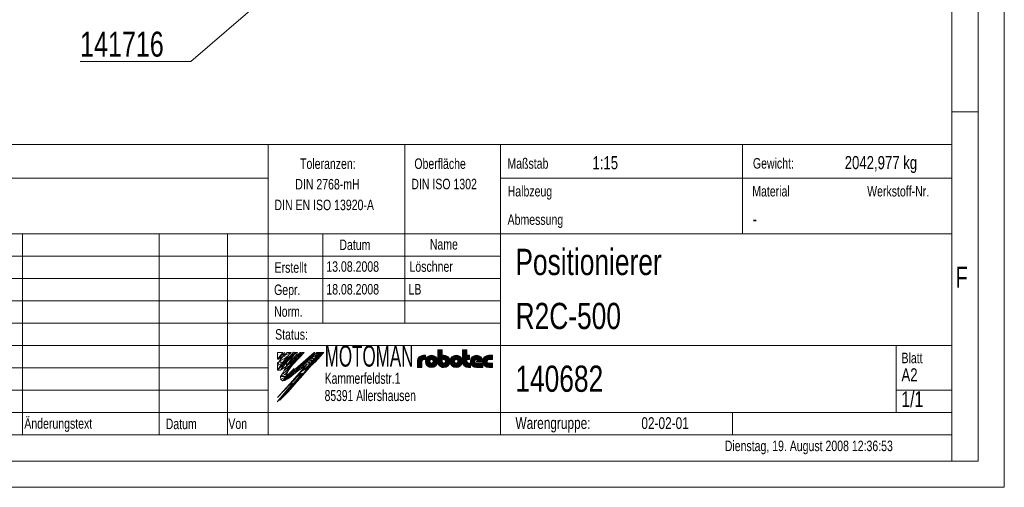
# Model space of a CAD drawing. Header units: millimetres. Extents: x 36 to 589, y 6 to 414.
# Tile 17 of 58: x 401 to 589, y 6 to 95. Entities that reach past the tile are written whole.
import ezdxf

# ---------------------------------------------------------------- set-up
doc = ezdxf.new("R2010")
doc.units = ezdxf.units.MM
doc.styles.add('SLDTEXTSTYLE0', font='TXT', dxfattribs={"width": 0.7})
doc.styles.add('SLDTEXTSTYLE1', font='TXT', dxfattribs={"width": 0.75})
doc.styles.add('SLDTEXTSTYLE2', font='TXT', dxfattribs={"width": 0.605})

# ---------------------------------------------------------------- blocks, each defined once
blk = doc.blocks.new('SW_NOTE_5')
at = {"color": 0, "linetype": 'Continuous', "lineweight": 0}
for p, q in [((0, 0.44), (21.11, 0.44)), ((21.11, 0.44), (0, 0.44)), ((0, 0.44), (21.11, 0.44)), ((21.11, 0.44), (0, 0.44)), ((0, 0.44), (21.11, 0.44)), ((21.11, 0.44), (0, 0.44))]:
    blk.add_line(p, q, dxfattribs=at)
at = {"color": 0, "linetype": 'Continuous', "lineweight": 0, "insert": (0, 6.14), "char_height": 4.762, "attachment_point": 1, "style": 'SLDTEXTSTYLE1'}
blk.add_mtext('141716', dxfattribs=at)

msp = doc.modelspace()

# ---------------------------------------------------------------- linework, layer by layer
at = {"color": 7, "linetype": 'Continuous', "lineweight": 15}
for p, q in [((588.5, 414.5), (588.5, 5.5)), ((588.5, 5.5), (36.5, 5.5))]:
    msp.add_line(p, q, dxfattribs=at)
at = {"color": 1, "linetype": 'Continuous', "lineweight": 0}
for p, q in [((583.5, 409.5), (583.5, 10.5)), ((578.5, 404.5000052), (578.5, 10.5000052)), ((583.4831139, 77), (578.5, 77)), ((393.7247305, 70.7491264), (578.5, 70.7491264)), ((448.3247305, 15.4991264), (448.3247305, 70.7491264)), ((474.3247305, 70.7491264), (474.3247305, 36.7491264)), ((492.5247305, 70.7491264), (492.5247305, 15.4991264)), ((538.6120544, 53.7491316), (538.6120544, 70.7491316)), ((448.3247305, 64.3741264), (393.7247305, 64.3741264)), ((578.5, 64.3741264), (492.5247305, 64.3741264)), ((578.5, 10.5), (578.5, 65.49)), ((578.5, 53.7491316), (393.7247305, 53.7491316)), ((401.5247305, 53.7491264), (401.5247305, 15.4991264)), ((427.5247305, 15.4991264), (427.5247305, 53.7491264)), ((440.5247305, 53.7491264), (440.5247305, 15.4991264)), ((458.7247305, 36.7491264), (458.7247305, 53.7491264)), ((492.5247305, 49.4991264), (393.7247305, 49.4991264)), ((492.5247305, 45.2491264), (393.7247305, 45.2491264)), ((492.5247305, 40.9991264), (393.7247305, 40.9991264)), ((492.5247305, 36.7491264), (393.7247305, 36.7491264)), ((448.3247305, 32.4991316), (393.7247305, 32.4991316)), ((448.3247305, 32.4991316), (578.5, 32.4991316)), ((567.9247305, 19.7491264), (567.9247305, 32.4991264)), ((448.3247305, 28.2491264), (393.7247305, 28.2491264)), ((448.3247305, 23.9991264), (393.7247305, 23.9991264)), ((578.5, 23.9991316), (567.9247305, 23.9991316)), ((393.7247305, 19.7491316), (578.5, 19.7491316)), ((536.7247305, 15.4991264), (536.7247305, 19.7491264)), ((393.7247305, 15.4991316), (578.5, 15.4991316)), ((583.5, 10.5), (41.5, 10.5)), ((395.62, 10.5), (578.5, 10.5))]:
    msp.add_line(p, q, dxfattribs=at)
at = {"color": 7, "linetype": 'Continuous', "lineweight": 0}
for p, q in [((461.0738486, 110.2899504), (433.5875558, 86.5756774)), ((450.0695855, 29.8805796), (451.0943855, 31.1812356)), ((450.0695855, 31.1812356), (451.0943855, 31.1812356)), ((451.0943855, 31.1812356), (450.0695855, 29.8805796)), ((450.0695855, 29.8805796), (450.0695855, 31.1812356)), ((450.2871455, 29.8805796), (451.0943855, 31.1812356)), ((451.0943855, 31.1812356), (450.2871455, 29.8805796)), ((450.2871455, 29.8805796), (450.9700655, 30.8323836)), ((450.9700655, 30.8323836), (450.2871455, 29.8805796)), ((450.6601055, 30.1909596), (450.2871455, 29.8805796)), ((450.2871455, 29.8805796), (450.6601055, 30.1909596)), ((450.6601055, 30.1909596), (450.2871455, 29.8805796)), ((451.1767055, 30.5013396), (450.4848311, 29.5168873)), ((450.4848311, 29.5168873), (451.1767055, 30.5013396)), ((450.4848311, 29.5168873), (451.7743302, 30.1993226)), ((451.7743302, 30.1993226), (450.4848311, 29.5168873)), ((450.4848311, 29.5168873), (450.7424255, 30.1702956)), ((450.6601055, 30.1909596), (450.9700655, 30.8323836)), ((450.9700655, 30.8323836), (450.6601055, 30.1909596)), ((450.6601055, 30.1909596), (451.1767055, 30.5013396)), ((451.1767055, 30.5013396), (450.6601055, 30.1909596)), ((450.7424255, 30.1702956), (450.6601055, 30.1909596)), ((450.7424255, 30.1702956), (451.1767055, 30.5013396)), ((451.1767055, 30.5013396), (450.7424255, 30.1702956)), ((451.0943855, 31.1812356), (450.9700655, 30.8323836)), ((450.9700655, 30.8323836), (451.1767055, 30.5013396)), ((451.7743302, 30.1993226), (450.9910655, 29.1564156)), ((450.9999653, 30.7975479), (451.1868258, 30.8981833)), ((451.0574608, 30.7256658), (450.9999653, 30.7975479)), ((451.4673455, 31.1812356), (451.0433194, 30.7150272)), ((451.0433194, 30.7150272), (451.0781601, 30.6592117)), ((451.1868258, 30.8981833), (451.0574608, 30.7256658)), ((451.0781601, 30.6592117), (451.4673455, 31.1812356)), ((451.2299472, 30.8406777), (451.086209, 30.6825368)), ((451.086209, 30.6825368), (451.1293304, 30.5819015)), ((451.1293304, 30.5819015), (451.2299472, 30.8406777)), ((451.1767055, 30.5013396), (452.7080255, 31.1812356)), ((452.7080255, 31.1812356), (451.1767055, 30.5013396)), ((451.1767055, 30.5013396), (451.9007855, 31.1812356)), ((451.1767055, 30.5013396), (451.7743302, 30.1993226)), ((451.7743302, 30.1993226), (451.1767055, 30.5013396)), ((451.591117, 29.9957209), (451.8419628, 30.2744808)), ((452.7080255, 31.1812356), (451.7743302, 30.1993226)), ((451.7773055, 28.5563196), (453.4942655, 31.1812356)), ((453.4942655, 31.1812356), (451.7773055, 28.5563196)), ((453.6395855, 30.6875676), (451.7773055, 28.5563196)), ((452.1512374, 30.6093275), (451.8192753, 30.2656196)), ((451.8192753, 30.2656196), (451.9055189, 30.1218553)), ((451.8419628, 30.2744808), (452.2207575, 29.8026276)), ((451.8700852, 29.4230148), (453.4942655, 31.1812356)), ((451.9007855, 31.1812356), (452.7080255, 31.1812356)), ((451.9055189, 30.1218553), (452.1512374, 30.6093275)), ((451.9630144, 30.0643489), (452.5667165, 30.5531483)), ((452.0780054, 30.0068433), (451.9630144, 30.0643489)), ((453.1416705, 31.2144651), (452.022625, 29.9944483)), ((453.4942655, 31.1812356), (452.022625, 29.9944483)), ((452.022625, 29.9944483), (453.4942655, 31.1812356)), ((452.5667165, 30.5531483), (452.0780054, 30.0068433)), ((452.2207575, 29.8026276), (453.4942655, 31.1812356)), ((452.7624617, 29.6837617), (453.6395855, 30.6875676)), ((452.7624617, 29.6837617), (453.9257676, 30.5277341)), ((453.9257676, 30.5277341), (452.7624617, 29.6837617)), ((452.902772, 28.7690891), (454.2782526, 30.2018913)), ((453.9257676, 30.5277341), (453.1004466, 29.6375701)), ((453.4942655, 31.1812356), (453.1416705, 31.2144651)), ((453.4942655, 31.1812356), (453.6395855, 30.6875676)), ((453.4942655, 31.1812356), (453.8873855, 31.1812356)), ((453.6395855, 30.6875676), (453.4942655, 31.1812356)), ((453.7988688, 30.3908653), (453.5248356, 30.0953021)), ((454.2782526, 30.2018913), (453.5248356, 30.0953021)), ((453.5248356, 30.0953021), (454.2782526, 30.2018913)), ((453.5248356, 30.0953021), (453.866908, 29.8960977)), ((453.8873855, 31.1812356), (453.6395855, 30.6875676)), ((453.6395855, 30.6875676), (453.9257676, 30.5277341)), ((454.3939055, 31.1812356), (453.7840655, 30.5840796)), ((453.7840655, 30.5840796), (454.3939055, 31.1812356)), ((453.7840655, 30.5840796), (454.5316655, 31.1812356)), ((454.5316655, 31.1812356), (453.7840655, 30.5840796)), ((453.7840655, 30.5840796), (454.3939055, 31.1812356)), ((453.7840655, 30.5840796), (453.9394185, 30.5424584)), ((453.9394185, 30.5424584), (453.7840655, 30.5840796)), ((453.9257676, 30.5277341), (453.7840655, 30.5840796)), ((454.2782526, 30.2018913), (453.7988688, 30.3908653)), ((454.2782526, 30.2018913), (453.866908, 29.8960977)), ((453.866908, 29.8960977), (454.2782526, 30.2018913)), ((454.3079702, 30.5968686), (453.9237172, 30.3416497)), ((453.9237172, 30.3416497), (454.0762091, 30.2815376)), ((454.5316655, 31.1812356), (453.9257676, 30.5277341)), ((455.1851855, 31.1812356), (454.0762091, 30.2815376)), ((454.7374655, 31.1812356), (454.0762091, 30.2815376)), ((454.0762091, 30.2815376), (455.1851855, 31.1812356)), ((454.0762091, 30.2815376), (454.3079702, 30.5968686)), ((454.0762091, 30.2815376), (454.2782526, 30.2018913)), ((454.2782526, 30.2018913), (455.1851855, 31.1812356)), ((454.3939055, 31.1812356), (454.5316655, 31.1812356)), ((454.4822676, 28.8809157), (457.0441055, 31.1812356)), ((454.5661055, 28.8122676), (457.0441055, 31.1812356)), ((457.0441055, 31.1812356), (454.5661055, 28.8122676)), ((454.5661055, 28.8122676), (456.8337536, 30.7710485)), ((456.8337536, 30.7710485), (454.5661055, 28.8122676)), ((455.1851855, 31.1812356), (454.7374655, 31.1812356)), ((454.7421233, 28.6348453), (456.8337536, 30.7710485)), ((456.8337536, 30.7710485), (454.7421233, 28.6348453)), ((457.0788941, 30.7113253), (454.7421233, 28.6348453)), ((456.6126975, 30.2834948), (456.2056436, 29.9099401)), ((456.6126975, 30.2834948), (456.6110099, 29.373044)), ((456.6110099, 29.373044), (456.6126975, 30.2834948)), ((456.6126975, 30.2834948), (457.1016548, 30.7322119)), ((457.5092001, 30.470882), (456.6126975, 30.2834948)), ((457.5092001, 30.470882), (456.6126975, 30.2834948)), ((456.6126975, 30.2834948), (456.9787182, 29.870156)), ((456.9787182, 29.870156), (456.6126975, 30.2834948)), ((457.5425288, 30.5078009), (456.7517242, 29.5632788)), ((457.7505539, 30.5044955), (456.7517242, 29.5632788)), ((456.7517242, 29.5632788), (457.7505539, 30.5044955)), ((457.0441055, 31.1812356), (456.8337536, 30.7710485)), ((456.8337536, 30.7710485), (457.0788941, 30.7113253)), ((456.8644992, 30.7831722), (457.0441055, 31.1812356)), ((457.2094721, 31.1713362), (456.8644992, 30.7831722)), ((457.0082384, 30.9269365), (456.9076215, 30.7975479)), ((456.9076215, 30.7975479), (456.9794902, 30.754419)), ((456.9363688, 29.4461618), (457.7505539, 30.5044955)), ((456.9551201, 29.4705361), (457.8562956, 30.5531483)), ((457.8562956, 30.5531483), (456.9551201, 29.4705361)), ((456.9551201, 29.4705361), (457.8562956, 30.5531483)), ((457.7505539, 30.5044955), (456.9551201, 29.4705361)), ((457.814945, 30.5034732), (456.9551201, 29.4705361)), ((456.9787182, 29.870156), (457.5092001, 30.470882)), ((456.9794902, 30.754419), (457.0082384, 30.9269365)), ((457.2094721, 30.8694301), (456.9938643, 30.754419)), ((457.0082384, 30.8406777), (456.9938643, 30.7687956)), ((456.9938643, 30.7687956), (457.0801071, 30.8406777)), ((456.9938643, 30.754419), (457.0513598, 30.7256658)), ((457.0801071, 30.8406777), (457.0082384, 30.8406777)), ((457.0082384, 29.4174095), (457.814945, 30.5034732)), ((457.0441055, 31.1812356), (457.2094721, 31.1713362)), ((457.0513598, 30.7256658), (457.2094721, 30.8694301)), ((457.5909455, 31.1812356), (457.1016548, 30.7322119)), ((457.1016548, 30.7322119), (457.5092001, 30.470882)), ((457.5092001, 30.470882), (457.1016548, 30.7322119)), ((457.1016548, 30.7322119), (457.5092001, 30.470882)), ((457.1016548, 30.7322119), (457.5092001, 30.470882)), ((457.5909455, 31.1812356), (457.5092001, 30.470882)), ((457.5092001, 30.470882), (457.5909455, 31.1812356)), ((457.5092001, 30.470882), (458.1083855, 31.1346156)), ((457.5425288, 30.5078009), (457.9824023, 30.9950605)), ((457.7505539, 30.5044955), (457.5425288, 30.5078009)), ((457.9092761, 30.5019746), (457.5425288, 30.5078009)), ((457.5909455, 31.1812356), (458.8895855, 31.1812356)), ((457.7700528, 30.9988187), (457.5909455, 31.1812356)), ((458.1083855, 31.1346156), (457.5909455, 31.1812356)), ((458.7216502, 30.9819783), (457.6550619, 29.9349612)), ((457.6550619, 29.9349612), (458.7216502, 30.9819783)), ((458.5292255, 30.9737556), (457.6550619, 29.9349612)), ((457.8562956, 30.5531483), (457.7505539, 30.5044955)), ((457.7515098, 29.8698099), (458.7216502, 30.9819783)), ((457.7700528, 30.9988187), (458.8895855, 31.1812356)), ((458.8895855, 31.1812356), (457.7700528, 30.9988187)), ((458.7216502, 30.9819783), (457.7700528, 30.9988187)), ((457.9824023, 30.9950605), (457.9092761, 30.5019746)), ((457.9092761, 30.5019746), (457.9824023, 30.9950605)), ((458.3013394, 30.9894165), (457.9092761, 30.5019746)), ((457.9824023, 30.9950605), (458.3013394, 30.9894165)), ((458.7216502, 30.9819783), (458.5292255, 30.9737556)), ((458.8895855, 31.1812356), (458.7216502, 30.9819783)), ((476.8513962, 30.0047989), (476.8513962, 28.306355)), ((476.9353962, 28.306355), (476.9353962, 30.1478567)), ((477.0193962, 30.2561285), (477.0193962, 28.306355)), ((477.1033962, 28.306355), (477.1033962, 30.3428476)), ((477.1873962, 30.4140502), (477.1873962, 28.306355)), ((477.2713962, 28.306355), (477.2713962, 30.4730888)), ((477.3553962, 30.5220373), (477.3553962, 28.306355)), ((477.4393962, 28.306355), (477.4393962, 30.5622682)), ((477.5233962, 30.5947283), (477.5233962, 28.306355)), ((477.6073962, 29.6383766), (477.6073962, 30.6200821)), ((477.6913962, 30.6387981), (477.6913962, 29.7417394)), ((477.7753962, 29.7923637), (477.7753962, 30.651194)), ((477.8593962, 30.6574713), (477.8593962, 29.8152495)), ((477.9049754, 30.658355), (478.2409754, 30.658355)), ((477.9433962, 29.818355), (477.9433962, 30.658355)), ((478.0273962, 30.658355), (478.0273962, 29.818355)), ((478.1113962, 29.818355), (478.1113962, 30.658355)), ((478.1953962, 30.658355), (478.1953962, 29.818355)), ((478.2409754, 29.818355), (478.2409754, 30.658355)), ((478.4300998, 30.1219285), (478.4300998, 28.8427823)), ((478.5140998, 28.7288347), (478.5140998, 30.2358753)), ((478.5980998, 30.3264046), (478.5980998, 28.6383053)), ((478.6820998, 28.56424), (478.6820998, 30.4004699)), ((478.7660998, 30.4618126), (478.7660998, 28.5028973)), ((478.8500998, 28.4520017), (478.8500998, 30.5127091)), ((478.9340998, 30.5546461), (478.9340998, 28.4100639)), ((479.0180998, 28.3760666), (479.0180998, 30.5886434)), ((479.1020998, 29.5996139), (479.1020998, 30.6154175)), ((479.1860998, 30.6354692), (479.1860998, 29.7264716)), ((479.2700998, 29.7845534), (479.2700998, 30.6491469)), ((479.3540998, 30.6566733), (479.3540998, 29.8124195)), ((479.4380998, 29.8176905), (479.4380998, 30.6581651)), ((479.5220998, 30.6536468), (479.5220998, 29.8014861)), ((479.6060998, 29.7600741), (479.6060998, 30.6430477)), ((479.6900998, 30.6261989), (479.6900998, 29.6780557)), ((479.7740998, 30.6028184), (479.7740998, 28.3618916)), ((479.8580998, 28.3922248), (479.8580998, 30.572486)), ((479.9420998, 30.5346003), (479.9420998, 28.4301097)), ((480.0260998, 28.4764012), (480.0260998, 30.4883087)), ((480.1100998, 30.4323832), (480.1100998, 28.5323267)), ((480.1940998, 28.5997157), (480.1940998, 30.3649951)), ((480.2780998, 30.2832547), (480.2780998, 28.6814553)), ((480.3620998, 28.7825585), (480.3620998, 30.1821514)), ((480.4460998, 30.0514575), (480.4460998, 28.9132525)), ((480.5929754, 29.482355), (480.5929754, 31.666355)), ((480.5929754, 31.666355), (481.4329754, 31.666355)), ((480.6782766, 31.666355), (480.6782766, 29.0426368)), ((480.7622766, 28.8744621), (480.7622766, 31.666355)), ((480.8462766, 31.666355), (480.8462766, 28.7532442)), ((480.9302766, 28.6580008), (480.9302766, 31.666355)), ((481.0142766, 31.666355), (481.0142766, 28.5804646)), ((481.0982766, 28.5163642), (481.0982766, 31.666355)), ((481.1822766, 31.666355), (481.1822766, 28.4631595)), ((481.2662766, 28.4192132), (481.2662766, 31.666355)), ((481.3502766, 31.666355), (481.3502766, 28.3834157)), ((481.4329754, 29.482355), (481.4329754, 31.666355)), ((481.7689754, 30.658355), (481.6009754, 30.658355)), ((481.6009754, 29.818355), (481.6009754, 30.658355)), ((481.6022766, 30.658355), (481.6022766, 29.818355)), ((481.6862766, 29.818355), (481.6862766, 30.658355)), ((481.7702766, 30.6583541), (481.7702766, 29.8183525)), ((481.8542766, 29.8073468), (481.8542766, 30.6552571)), ((481.9382766, 30.6461044), (481.9382766, 29.7725842)), ((482.0222766, 29.7031137), (482.0222766, 30.6307517)), ((482.1062766, 28.3557655), (482.1062766, 30.6089445)), ((482.1902766, 30.5802988), (482.1902766, 28.3844111)), ((482.2742766, 28.420448), (482.2742766, 30.544262)), ((482.3582766, 30.5000486), (482.3582766, 28.4646614)), ((482.4422766, 28.5181761), (482.4422766, 30.4465339)), ((482.5262766, 30.3820613), (482.5262766, 28.5826486)), ((482.6102766, 28.6606569), (482.6102766, 30.3040539)), ((482.6942766, 30.2081603), (482.6942766, 28.7565496)), ((482.7782766, 28.8787931), (482.7782766, 30.0859168)), ((483.0944526, 30.056138), (483.0944526, 28.908572)), ((483.1784526, 28.7790574), (483.1784526, 30.1856525)), ((483.2624526, 30.2860435), (483.2624526, 28.6786665)), ((483.3464526, 28.5974309), (483.3464526, 30.367279)), ((483.4304526, 30.4342766), (483.4304526, 28.5304334)), ((483.5144526, 28.4748304), (483.5144526, 30.4898795)), ((483.5984526, 30.5358947), (483.5984526, 28.4288152)), ((483.6824526, 28.3911748), (483.6824526, 30.5735351)), ((483.7664526, 30.6036441), (483.7664526, 28.3610659)), ((483.8504526, 30.6268172), (483.8504526, 29.6816374)), ((483.9344526, 29.761828), (483.9344526, 30.6434685)), ((484.0184526, 30.6538778), (484.0184526, 29.802332)), ((484.1024526, 29.8178443), (484.1024526, 30.6582088)), ((484.1864526, 30.6565305), (484.1864526, 29.811913)), ((484.2704526, 29.7832749), (484.2704526, 30.6488168)), ((484.3544526, 30.634945), (484.3544526, 29.7239835)), ((484.4384526, 30.6146909), (484.4384526, 28.350019)), ((484.5224526, 28.3770082), (484.5224526, 30.5877017)), ((484.6064526, 30.5534701), (484.6064526, 28.4112399)), ((484.6904526, 28.4534373), (484.6904526, 30.5112727)), ((484.7744526, 30.4600789), (484.7744526, 28.5046311)), ((484.8584526, 28.5663291), (484.8584526, 30.3983809)), ((484.9424526, 30.323872), (484.9424526, 28.6408379)), ((485.0264526, 28.7319637), (485.0264526, 30.2327463)), ((485.1104526, 30.1178948), (485.1104526, 28.8468152)), ((485.2969754, 31.666355), (486.1369754, 31.666355)), ((485.2969754, 29.482355), (485.2969754, 31.666355)), ((485.3426286, 29.1578663), (485.3426286, 31.666355)), ((485.4266286, 31.666355), (485.4266286, 28.9455731)), ((485.5106286, 28.8064372), (485.5106286, 31.666355)), ((485.5946286, 31.666355), (485.5946286, 28.7003813)), ((485.6786286, 28.6151818), (485.6786286, 31.666355)), ((485.7626286, 31.666355), (485.7626286, 28.5451334)), ((485.8466286, 28.4870331), (485.8466286, 31.666355)), ((485.9306286, 31.666355), (485.9306286, 28.4388818)), ((486.0146286, 28.3993522), (486.0146286, 31.666355)), ((486.0986286, 31.666355), (486.0986286, 28.3675271)), ((486.1369754, 30.658355), (486.1369754, 31.666355)), ((486.1369754, 30.658355), (486.6409754, 30.658355)), ((486.1826286, 29.818355), (486.1826286, 30.658355)), ((486.2666286, 30.658355), (486.2666286, 29.818355)), ((486.3506286, 29.818355), (486.3506286, 30.658355)), ((486.4346286, 30.658355), (486.4346286, 29.818355)), ((486.5186286, 29.818355), (486.5186286, 30.658355)), ((486.6026286, 30.658355), (486.6026286, 29.818355)), ((486.6409754, 29.818355), (486.6409754, 30.658355)), ((486.9335735, 30.009166), (486.9335735, 28.9555439)), ((487.0175735, 28.8136923), (487.0175735, 30.1510177)), ((487.1015735, 30.2586133), (487.1015735, 28.7060967)), ((487.1855735, 28.6198396), (487.1855735, 30.3448703)), ((487.2695735, 30.4157235), (487.2695735, 28.5489873)), ((487.3535735, 28.4902327), (487.3535735, 30.4744781)), ((487.4375735, 30.5231847), (487.4375735, 28.4415253)), ((487.5215735, 28.401506), (487.5215735, 30.563204)), ((487.6055735, 30.5954726), (487.6055735, 28.3692374)), ((487.6895735, 29.6424607), (487.6895735, 30.6206491)), ((487.7735735, 30.6391979), (487.7735735, 29.743516)), ((487.8575735, 29.7932642), (487.8575735, 30.6514334)), ((487.9415735, 30.6575536), (487.9415735, 29.8155401)), ((488.0255735, 29.8158929), (488.0255735, 30.6576544)), ((488.1095735, 30.6517358), (488.1095735, 29.794399)), ((488.1935735, 29.7457613), (488.1935735, 30.639707)), ((488.2775735, 30.6213731), (488.2775735, 29.6475284)), ((488.3615735, 29.398355), (488.3615735, 30.5964243)), ((488.4455735, 30.5644018), (488.4455735, 29.398355)), ((488.5295735, 29.398355), (488.5295735, 30.5246547)), ((488.6135735, 30.4762564), (488.6135735, 29.398355)), ((488.6975735, 29.398355), (488.6975735, 30.4178655)), ((488.7815735, 30.3474609), (488.7815735, 29.398355)), ((488.8655735, 29.398355), (488.8655735, 30.2617927)), ((488.9495735, 30.1550555), (488.9495735, 29.398355)), ((489.0335735, 29.398355), (489.0335735, 30.0147251)), ((489.3016292, 30.0400595), (489.3016292, 28.9246504)), ((489.3856292, 28.79104), (489.3856292, 30.1736699)), ((489.4696292, 30.2765128), (489.4696292, 28.6881971)), ((489.5536292, 28.605232), (489.5536292, 30.3594779)), ((489.6376292, 30.4278128), (489.6376292, 28.5368972)), ((489.7216292, 28.4801947), (489.7216292, 30.4845153)), ((489.8056292, 30.5314721), (489.8056292, 28.4332378)), ((489.8896292, 28.3947625), (489.8896292, 30.5699475)), ((489.9736292, 30.6008167), (489.9736292, 28.3638941)), ((490.0576292, 29.6690677), (490.0576292, 30.6246953)), ((490.1416292, 30.642017), (490.1416292, 29.7557338)), ((490.2256292, 29.7993693), (490.2256292, 30.6530722)), ((490.3096292, 30.6580366), (490.3096292, 29.8172403)), ((490.3369754, 30.658355), (491.0089754, 30.658355)), ((490.3936292, 29.818355), (490.3936292, 30.658355)), ((490.4776292, 30.658355), (490.4776292, 29.818355)), ((490.5616292, 29.818355), (490.5616292, 30.658355)), ((490.6456292, 30.658355), (490.6456292, 29.818355)), ((490.7296292, 29.818355), (490.7296292, 30.658355)), ((490.8136292, 30.658355), (490.8136292, 29.818355)), ((490.8976292, 29.818355), (490.8976292, 30.658355)), ((490.9816292, 30.658355), (490.9816292, 29.818355)), ((491.0089754, 30.658355), (491.0089754, 29.818355)), ((450.4676943, 29.4823725), (450.0656652, 29.2305153)), ((450.0656652, 29.2305153), (450.0695855, 28.6805556)), ((450.0695855, 29.8805796), (450.2871455, 29.8805796)), ((450.2871455, 29.8805796), (450.0695855, 29.8805796)), ((450.2871455, 29.8805796), (450.0695855, 29.8805796)), ((450.0695855, 28.6805556), (450.4848311, 29.5168873)), ((450.0695855, 28.6805556), (450.4676943, 29.4823725)), ((450.0695855, 27.7908276), (450.9910655, 29.1564156)), ((450.9910655, 29.1564156), (450.0695855, 27.7908276)), ((450.0695855, 28.6805556), (450.9910655, 29.1564156)), ((450.9910655, 29.1564156), (450.0695855, 28.6805556)), ((450.0695855, 27.7908276), (451.2388655, 28.9494396)), ((451.2388655, 28.9494396), (450.0695855, 27.7908276)), ((450.0695855, 27.7908276), (450.0695855, 28.6805556)), ((450.4848311, 29.5168873), (450.9910655, 29.1564156)), ((450.9910655, 29.1564156), (450.4848311, 29.5168873)), ((450.6601055, 27.8321556), (451.8700852, 29.4230148)), ((451.8700852, 29.4230148), (450.6601055, 27.8321556)), ((450.6601055, 27.8321556), (451.2388655, 28.9494396)), ((451.2388655, 28.9494396), (450.6601055, 27.8321556)), ((451.7773055, 28.5563196), (450.6601055, 27.8321556)), ((451.100583, 29.3023975), (450.9855921, 29.1442566)), ((450.9855921, 29.1442566), (451.0430876, 29.1155034)), ((450.9910655, 29.1564156), (451.2388655, 28.9494396)), ((451.6611629, 29.6618091), (451.0430876, 29.0723744)), ((451.7330325, 29.5467972), (451.0430876, 29.0723744)), ((451.0430876, 29.0723744), (451.7330325, 29.5467972)), ((451.0430876, 29.1155034), (451.100583, 29.3023975)), ((451.0430876, 29.1155034), (451.2730686, 29.2161387)), ((451.1293304, 29.0436212), (451.0430876, 29.1155034)), ((451.0430876, 29.0723744), (451.1293304, 28.8998569)), ((451.8593844, 29.7547081), (451.120932, 29.0479439)), ((452.0186375, 29.5838277), (451.120932, 29.0479439)), ((451.120932, 29.0479439), (452.0186375, 29.5838277)), ((451.120932, 29.0479439), (451.2388655, 28.9494396)), ((451.1293304, 28.8998569), (451.7330325, 29.5467972)), ((451.2730686, 29.2161387), (451.1293304, 29.0436212)), ((451.2388655, 28.9494396), (452.0186375, 29.5838277)), ((451.2388655, 28.9494396), (451.8700852, 29.4230148)), ((451.3747884, 27.7972351), (451.7773055, 28.5563196)), ((451.3747884, 27.7972351), (452.2984491, 28.5290876)), ((452.2984491, 28.5290876), (451.3747884, 27.7972351)), ((451.5892942, 29.9637144), (451.431181, 29.7480671)), ((451.431181, 29.7480671), (451.6611629, 29.8918322)), ((451.790528, 29.9493378), (451.4455551, 29.3167741)), ((451.4455551, 29.3167741), (451.9342662, 29.7911969)), ((451.6611629, 29.8918322), (451.5892942, 29.9637144)), ((451.7330325, 29.8199501), (451.5892942, 29.5467972)), ((451.5892942, 29.5467972), (451.790528, 29.7624437)), ((452.0186375, 29.5838277), (451.591117, 29.9957209)), ((451.591117, 29.9957209), (452.2207575, 29.8026276)), ((452.2207575, 29.8026276), (451.591117, 29.9957209)), ((451.7330325, 29.5467972), (451.6611629, 29.6618091)), ((451.790528, 29.7624437), (451.7330325, 29.8199501)), ((451.7773055, 28.5563196), (452.7624617, 29.6837617)), ((451.7773055, 28.5563196), (453.1004466, 29.6375701)), ((453.1004466, 29.6375701), (451.7773055, 28.5563196)), ((451.7773055, 28.5563196), (451.8700852, 29.4230148)), ((451.8700852, 29.4230148), (451.7773055, 28.5563196)), ((452.2984491, 28.5290876), (451.7773055, 28.5563196)), ((451.7773055, 28.5563196), (452.2984491, 28.5290876)), ((451.9342662, 29.7911969), (451.790528, 29.9493378)), ((452.2984491, 28.5290876), (451.7923466, 27.6915665)), ((452.0186375, 29.5838277), (451.8593844, 29.7547081)), ((452.1098943, 28.2170587), (451.9165884, 27.8971674)), ((452.2207575, 29.8026276), (452.0186375, 29.5838277)), ((452.022625, 29.9944483), (452.2207575, 29.8026276)), ((452.3117816, 28.0819539), (452.1098943, 28.2170587)), ((452.1211268, 27.6634819), (452.6529593, 28.4829397)), ((453.6975254, 29.9942097), (452.240563, 28.1296139)), ((453.866908, 29.8960977), (452.240563, 28.1296139)), ((452.240563, 28.1296139), (453.866908, 29.8960977)), ((452.240563, 28.1296139), (452.2670255, 28.0259436)), ((452.2670255, 28.0259436), (453.866908, 29.8960977)), ((452.6529593, 28.4829397), (452.2792391, 28.0660225)), ((453.1004466, 29.6375701), (452.2984491, 28.5290876)), ((453.5872602, 29.906208), (452.3511087, 28.2960464)), ((452.3511087, 28.2960464), (452.9979322, 29.0723744)), ((452.4086033, 25.2338625), (455.5841855, 28.8253716)), ((452.4660988, 25.1619804), (455.5841855, 28.8253716)), ((455.5841855, 28.8253716), (452.4660988, 25.1619804)), ((452.7624617, 29.6837617), (453.1004466, 29.6375701)), ((453.1004466, 29.6375701), (452.7624617, 29.6837617)), ((453.866908, 29.8960977), (452.902772, 28.7690891)), ((452.9979322, 29.0723744), (453.5872602, 29.906208)), ((453.5309046, 28.0484027), (454.4822676, 28.8809157)), ((453.6016772, 27.9803895), (454.4822676, 28.8809157)), ((454.4822676, 28.8809157), (453.6016772, 27.9803895)), ((454.5661055, 28.8122676), (453.6016772, 27.9803895)), ((454.6509254, 28.7273394), (453.6608787, 27.9234972)), ((454.7421233, 28.6348453), (453.6608787, 27.9234972)), ((453.6608787, 27.9234972), (454.7421233, 28.6348453)), ((453.866908, 29.8960977), (453.6975254, 29.9942097)), ((453.7411214, 27.8463835), (454.7421233, 28.6348453)), ((454.4716769, 28.4199473), (453.8903339, 27.9580094)), ((454.4716769, 28.4199473), (454.0499692, 27.7328625)), ((454.0499692, 27.7328625), (454.4716769, 28.4199473)), ((454.0499692, 27.7328625), (454.6948884, 28.195595)), ((454.3636655, 27.3355476), (456.2671055, 28.9081116)), ((456.2671055, 28.9081116), (454.3636655, 27.3355476)), ((456.6190655, 28.8253716), (454.3636655, 27.3355476)), ((454.3636655, 27.3355476), (455.5841855, 28.8253716)), ((455.5841855, 28.8253716), (454.4640657, 27.4334588)), ((455.272606, 29.0563699), (454.4716769, 28.4199473)), ((454.4716769, 28.4199473), (454.6948884, 28.195595)), ((454.6948884, 28.195595), (454.4716769, 28.4199473)), ((454.5661055, 28.8122676), (454.4822676, 28.8809157)), ((454.4822676, 28.8809157), (454.5661055, 28.8122676)), ((454.7421233, 28.6348453), (454.5661055, 28.8122676)), ((454.7421233, 28.6348453), (454.6509254, 28.7273394)), ((455.272606, 29.0563699), (454.6948884, 28.195595)), ((454.6948884, 28.195595), (455.272606, 29.0563699)), ((454.6948884, 28.195595), (455.5841855, 28.8253716)), ((454.8752255, 26.8502796), (456.6190655, 28.8253716)), ((456.2671055, 28.9081116), (454.8811055, 26.9631756)), ((454.8811055, 26.9631756), (456.6190655, 28.8253716)), ((456.6190655, 28.8253716), (454.9742842, 27.0630155)), ((455.8200953, 29.5561212), (455.272606, 29.0563699)), ((455.272606, 29.0563699), (455.5841855, 28.8253716)), ((455.5841855, 28.8253716), (455.272606, 29.0563699)), ((455.8200953, 29.5561212), (455.5841855, 28.8253716)), ((455.5841855, 28.8253716), (455.8200953, 29.5561212)), ((455.5841855, 28.8253716), (456.2671055, 28.9081116)), ((455.5841855, 28.8253716), (456.2671055, 28.9081116)), ((456.2056436, 29.9099401), (455.8200953, 29.5561212)), ((455.8200953, 29.5561212), (456.2671055, 28.9081116)), ((456.2671055, 28.9081116), (455.8200953, 29.5561212)), ((455.8595484, 28.3361993), (456.2671055, 28.9081116)), ((456.6190655, 28.8253716), (455.8595484, 28.3361993)), ((456.2056436, 29.9099401), (456.6110099, 29.373044)), ((456.6110099, 29.373044), (456.2056436, 29.9099401)), ((456.2056436, 29.9099401), (456.2671055, 28.9081116)), ((456.2671055, 28.9081116), (456.2056436, 29.9099401)), ((456.2671055, 28.9081116), (456.6110099, 29.373044)), ((456.2671055, 28.9081116), (456.6190655, 28.8253716)), ((456.6190655, 28.8253716), (456.2671055, 28.9081116)), ((456.2671055, 28.9081116), (456.6190655, 28.8253716)), ((456.8788733, 29.5467972), (456.3182934, 28.8423513)), ((457.0082384, 29.4174095), (456.3182934, 28.8423513)), ((456.3182934, 28.8423513), (457.0082384, 29.4174095)), ((456.3182934, 28.8423513), (456.4189103, 28.698587)), ((456.4189103, 28.698587), (457.0082384, 29.4174095)), ((456.9363688, 29.1730098), (456.5626486, 28.8567279)), ((456.9363688, 29.12988), (456.5626486, 28.8567279)), ((456.5626486, 28.8567279), (456.9363688, 29.12988)), ((456.5626486, 28.8567279), (456.6345182, 28.8423513)), ((456.8932474, 29.3311507), (456.5770227, 28.8711037)), ((456.5770227, 28.8711037), (457.0369857, 29.2448919)), ((456.6110099, 29.373044), (456.9787182, 29.870156)), ((457.1818655, 29.3974956), (456.6190655, 28.8253716)), ((457.2389855, 29.3409636), (456.6190655, 28.8253716)), ((456.6190655, 28.8253716), (457.2389855, 29.3409636)), ((457.2389855, 29.3409636), (456.6190655, 28.8253716)), ((456.6190655, 28.8253716), (457.2389855, 29.3409636)), ((456.9794902, 29.1155034), (456.6190655, 28.8253716)), ((456.6190655, 28.8253716), (456.9794902, 29.1155034)), ((456.6190655, 28.8253716), (456.6920136, 28.8135981)), ((456.6345182, 28.8423513), (456.9363688, 29.12988)), ((456.6920136, 28.8135981), (456.9794902, 29.1155034)), ((456.7517242, 29.5632788), (456.9363688, 29.4461618)), ((457.0082384, 29.4174095), (456.8788733, 29.5467972)), ((457.0369857, 29.2448919), (456.8932474, 29.3311507)), ((456.9363688, 29.12988), (456.9363688, 29.1730098)), ((456.9551201, 29.4705361), (457.0082384, 29.4174095)), ((456.9794902, 29.1155034), (457.2389855, 29.3409636)), ((457.6550619, 29.9349612), (457.1818655, 29.3974956)), ((457.7515098, 29.8698099), (457.1818655, 29.3974956)), ((457.1818655, 29.3974956), (457.7515098, 29.8698099)), ((457.2389855, 29.3409636), (457.1818655, 29.3974956)), ((457.1818655, 29.3974956), (457.2480785, 29.3502582)), ((457.2480785, 29.3502582), (457.7515098, 29.8698099)), ((457.7515098, 29.8698099), (457.6550619, 29.9349612)), ((457.6550619, 29.9349612), (457.7515098, 29.8698099)), ((476.7289754, 28.306355), (476.7289754, 29.482355)), ((476.7289754, 28.306355), (477.5689754, 28.306355)), ((476.7673962, 28.306355), (476.7673962, 29.7804995)), ((477.5689754, 28.306355), (477.5689754, 29.482355)), ((477.9049754, 29.818355), (478.2409754, 29.818355)), ((478.3460998, 28.9963478), (478.3460998, 29.9683622)), ((479.1020998, 29.365096), (479.1020998, 28.3492933)), ((479.1860998, 28.3292408), (479.1860998, 29.2382392)), ((479.2700998, 29.1801566), (479.2700998, 28.3155631)), ((479.3540998, 28.3080367), (479.3540998, 29.1522904)), ((479.4380998, 29.1470194), (479.4380998, 28.3065448)), ((479.5220998, 28.3110632), (479.5220998, 29.1632239)), ((479.6060998, 29.2046359), (479.6060998, 28.3216623)), ((479.6900998, 28.338511), (479.6900998, 29.2866543)), ((480.5300998, 29.1029757), (480.5300998, 29.8617343)), ((481.4342766, 28.3549893), (481.4342766, 29.4528139)), ((481.5182766, 29.2586453), (481.5182766, 28.3333879)), ((481.7689754, 29.818355), (481.6009754, 29.818355)), ((481.6022766, 28.3182301), (481.6022766, 29.190623)), ((481.6862766, 29.1566912), (481.6862766, 28.3092664)), ((481.7702766, 28.3063558), (481.7702766, 29.1463575)), ((481.8542766, 29.1573632), (481.8542766, 28.3094529)), ((481.9382766, 28.3186055), (481.9382766, 29.1921257)), ((482.0222766, 29.2615963), (482.0222766, 28.3339582)), ((482.8622766, 29.9155623), (482.8622766, 29.0491477)), ((483.0104526, 29.0954241), (483.0104526, 29.8692859)), ((483.8504526, 28.3378928), (483.8504526, 29.2830725)), ((483.9344526, 29.2028819), (483.9344526, 28.3212415)), ((484.0184526, 28.3108322), (484.0184526, 29.162378)), ((484.1024526, 29.1468657), (484.1024526, 28.3065011)), ((484.1864526, 28.3081795), (484.1864526, 29.1527969)), ((484.2704526, 29.1814359), (484.2704526, 28.3158932)), ((484.3544526, 28.3297649), (484.3544526, 29.2407265)), ((485.1944526, 29.0021236), (485.1944526, 29.9625863)), ((486.1369754, 29.818355), (486.6409754, 29.818355)), ((486.1369754, 29.482355), (486.1369754, 29.818355)), ((486.1826286, 28.3427606), (486.1826286, 29.3132546)), ((486.2666286, 29.2171813), (486.2666286, 28.3245998)), ((486.3506286, 28.3127365), (486.3506286, 29.1694214)), ((486.4346286, 29.1485507), (486.4346286, 28.3069808)), ((486.4729754, 29.146355), (486.8089754, 29.146355)), ((486.4729754, 28.306355), (486.8089754, 28.306355)), ((486.5186286, 28.306355), (486.5186286, 29.146355)), ((486.6026286, 29.146355), (486.6026286, 28.306355)), ((486.6866286, 28.306355), (486.6866286, 29.146355)), ((486.7706286, 29.146355), (486.7706286, 28.306355)), ((486.8089754, 28.306355), (486.8089754, 29.146355)), ((486.8495735, 29.1760246), (486.8495735, 29.7886853)), ((487.6895735, 28.3440609), (487.6895735, 29.3222501)), ((487.7735735, 29.2211939), (487.7735735, 28.325512)), ((487.8575735, 28.3132766), (487.8575735, 29.1714458)), ((487.9415735, 29.1491698), (487.9415735, 28.3071563)), ((487.9849754, 29.566355), (488.310306, 29.566355)), ((487.9849754, 29.398355), (487.9849754, 29.566355)), ((487.9849754, 29.398355), (489.1609754, 29.398355)), ((487.9849754, 29.146355), (489.1609754, 29.146355)), ((487.9849754, 28.306355), (489.1609754, 28.306355)), ((488.0255735, 29.566355), (488.0255735, 29.398355)), ((488.0255735, 28.306355), (488.0255735, 29.146355)), ((488.1095735, 29.398355), (488.1095735, 29.566355)), ((488.1095735, 29.146355), (488.1095735, 28.306355)), ((488.1935735, 29.566355), (488.1935735, 29.398355)), ((488.1935735, 28.306355), (488.1935735, 29.146355)), ((488.2775735, 29.398355), (488.2775735, 29.566355)), ((488.2775735, 29.146355), (488.2775735, 28.306355)), ((488.3615735, 28.306355), (488.3615735, 29.146355)), ((488.4455735, 29.146355), (488.4455735, 28.306355)), ((488.5295735, 28.306355), (488.5295735, 29.146355)), ((488.6135735, 29.146355), (488.6135735, 28.306355)), ((488.6975735, 28.306355), (488.6975735, 29.146355)), ((488.7815735, 29.146355), (488.7815735, 28.306355)), ((488.8655735, 28.306355), (488.8655735, 29.146355)), ((488.9495735, 29.146355), (488.9495735, 28.306355)), ((489.0335735, 28.306355), (489.0335735, 29.146355)), ((489.1175735, 29.7988947), (489.1175735, 29.398355)), ((489.1175735, 29.146355), (489.1175735, 28.306355)), ((489.1609754, 29.398355), (489.1609754, 29.482355)), ((489.1609754, 28.306355), (489.1609754, 29.146355)), ((489.2176292, 29.1217438), (489.2176292, 29.8429661)), ((490.0576292, 28.3400146), (490.0576292, 29.2956423)), ((490.1416292, 29.2089761), (490.1416292, 28.322693)), ((490.2256292, 28.3116377), (490.2256292, 29.1653407)), ((490.3096292, 29.1474697), (490.3096292, 28.3066733)), ((490.3369754, 29.818355), (491.0089754, 29.818355)), ((490.3369754, 29.146355), (491.0089754, 29.146355)), ((490.3369754, 28.306355), (491.0089754, 28.306355)), ((490.3936292, 28.306355), (490.3936292, 29.146355)), ((490.4776292, 29.146355), (490.4776292, 28.306355)), ((490.5616292, 28.306355), (490.5616292, 29.146355)), ((490.6456292, 29.146355), (490.6456292, 28.306355)), ((490.7296292, 28.306355), (490.7296292, 29.146355)), ((490.8136292, 29.146355), (490.8136292, 28.306355)), ((490.8976292, 28.306355), (490.8976292, 29.146355)), ((490.9816292, 29.146355), (490.9816292, 28.306355)), ((491.0089754, 28.306355), (491.0089754, 29.146355)), ((450.6601055, 27.8321556), (450.0695855, 27.7908276)), ((454.930154, 27.2034357), (450.4762169, 22.0036476)), ((455.0897145, 27.0760607), (450.4762169, 22.0036476)), ((450.4762169, 22.0036476), (455.0897145, 27.0760607)), ((450.6802655, 26.6113836), (451.0532255, 27.1908156)), ((450.6802655, 26.6113836), (451.5908255, 27.0665796)), ((451.5908255, 27.0665796), (450.6802655, 26.6113836)), ((450.6802655, 26.6113836), (451.7773055, 26.6092836)), ((450.7012655, 26.0113716), (450.6802655, 26.6113836)), ((451.7773055, 26.6092836), (450.6802655, 26.6113836)), ((451.7773055, 26.6092836), (450.7012655, 26.0113716)), ((451.7773055, 26.6092836), (450.7012655, 26.0113716)), ((452.3518084, 26.8664479), (451.0322255, 25.7630676)), ((451.0322255, 25.7630676), (452.3518084, 26.8664479)), ((451.0322255, 25.7630676), (451.7773055, 26.6092836)), ((451.7773055, 26.6092836), (451.0322255, 25.7630676)), ((451.0532255, 27.1908156), (451.3747884, 27.7972351)), ((451.0532255, 27.1908156), (451.7773055, 27.6666756)), ((451.7773055, 27.6666756), (451.0532255, 27.1908156)), ((451.0532255, 27.1908156), (451.5908255, 27.0665796)), ((451.5908255, 27.0665796), (451.0532255, 27.1908156)), ((451.3747884, 27.7972351), (451.7773055, 27.6666756)), ((451.7923466, 27.6915665), (451.3747884, 27.7972351)), ((452.5641999, 26.9738864), (451.4875055, 25.8665556)), ((451.4875055, 25.8665556), (452.5641999, 26.9738864)), ((452.3518084, 26.8664479), (451.4875055, 25.8665556)), ((451.4875055, 25.8665556), (452.3518084, 26.8664479)), ((451.4875055, 25.8665556), (452.3518084, 26.8664479)), ((452.3518084, 26.8664479), (451.4875055, 25.8665556)), ((451.5488255, 23.0835516), (454.8752255, 26.8502796)), ((451.7773055, 27.6666756), (451.5908255, 27.0665796)), ((451.5908255, 27.0665796), (451.7773055, 26.6092836)), ((452.139632, 27.6720306), (451.6606102, 26.8954497)), ((451.9418313, 27.1994273), (451.6606102, 26.8954497)), ((451.6606102, 26.8954497), (451.9418313, 27.1994273)), ((451.6606102, 26.8954497), (451.717059, 26.7570219)), ((451.717059, 26.7570219), (451.9418313, 27.1994273)), ((451.9226255, 27.1425996), (451.717059, 26.7570219)), ((451.717059, 26.7570219), (451.7773055, 26.6092836)), ((451.8806255, 26.7125196), (451.717059, 26.7570219)), ((451.717059, 26.7570219), (451.8806255, 26.7125196)), ((454.7242431, 27.0760607), (451.7462255, 23.6560956)), ((454.8811055, 26.9631756), (451.7462255, 23.6560956)), ((451.7462255, 23.6560956), (454.8811055, 26.9631756)), ((452.3518084, 26.8664479), (451.7773055, 26.6092836)), ((451.7773055, 26.6092836), (451.8806255, 26.7125196)), ((453.2414255, 28.1265756), (451.8806255, 26.7125196)), ((451.8806255, 26.7125196), (451.9226255, 27.1425996)), ((451.8806255, 26.7125196), (452.2240158, 26.8092447)), ((452.3117816, 28.0819539), (451.9165884, 27.8971674)), ((451.9165884, 27.8971674), (452.3117816, 28.0819539)), ((451.9165884, 27.8971674), (452.1367104, 27.6672938)), ((451.9418313, 27.1994273), (452.139632, 27.6720306)), ((452.6853464, 27.0632355), (452.0224746, 26.1530359)), ((452.0224746, 26.1530359), (452.6853464, 27.0632355)), ((452.5641999, 26.9738864), (452.0224746, 26.1530359)), ((452.0224746, 26.1530359), (452.5641999, 26.9738864)), ((452.0224746, 26.1530359), (452.4038229, 26.4015012)), ((452.1116969, 23.6560956), (455.0897145, 27.0760607)), ((452.2792391, 28.0660225), (452.1211268, 27.6634819)), ((452.1367104, 27.6672938), (452.3117816, 28.0819539)), ((452.2240158, 26.8092447), (453.2414255, 28.1265756)), ((452.6220935, 27.3246713), (452.2240158, 26.8092447)), ((452.2240158, 26.8092447), (452.8616313, 27.1932499)), ((452.5641999, 26.9738864), (452.3518084, 26.8664479)), ((453.3167416, 27.5289047), (452.4038229, 26.4015012)), ((452.4038229, 26.4015012), (453.3167416, 27.5289047)), ((452.4038229, 26.4015012), (453.4984042, 27.2669196)), ((452.6853464, 27.0632355), (452.4038229, 26.4015012)), ((452.4038229, 26.4015012), (452.6853464, 27.0632355)), ((454.3724091, 27.3292551), (452.4522304, 25.1471317)), ((454.471997, 27.2575872), (452.4522304, 25.1471317)), ((452.4522304, 25.1471317), (454.471997, 27.2575872)), ((454.4640657, 27.4334588), (452.4660988, 25.1619804)), ((455.0158214, 27.1522184), (452.4761855, 24.2649276)), ((452.4761855, 24.2649276), (454.8811055, 26.9631756)), ((454.8752255, 26.8502796), (452.4761855, 24.2649276)), ((452.4761855, 24.2649276), (454.8752255, 26.8502796)), ((452.5134849, 25.0448827), (454.471997, 27.2575872)), ((452.6853464, 27.0632355), (452.5641999, 26.9738864)), ((452.8616313, 27.1932499), (452.6220935, 27.3246713)), ((453.3167416, 27.5289047), (452.6853464, 27.0632355)), ((453.5309046, 28.0484027), (452.6956716, 27.2843034)), ((453.7411214, 27.8463835), (452.6956716, 27.2843034)), ((452.6956716, 27.2843034), (453.7411214, 27.8463835)), ((452.6956716, 27.2843034), (452.8616313, 27.1932499)), ((452.8616313, 27.1932499), (453.7411214, 27.8463835)), ((453.8903339, 27.9580094), (453.3167416, 27.5289047)), ((453.4984042, 27.2669196), (453.3167416, 27.5289047)), ((453.3167416, 27.5289047), (453.4984042, 27.2669196)), ((453.8903339, 27.9580094), (453.4984042, 27.2669196)), ((453.4984042, 27.2669196), (453.8903339, 27.9580094)), ((453.4984042, 27.2669196), (454.0499692, 27.7328625)), ((453.7411214, 27.8463835), (453.5309046, 28.0484027)), ((453.6016772, 27.9803895), (453.5309046, 28.0484027)), ((453.6608787, 27.9234972), (453.7411214, 27.8463835)), ((453.8903339, 27.9580094), (454.0499692, 27.7328625)), ((454.0499692, 27.7328625), (453.8903339, 27.9580094)), ((454.4640657, 27.3040711), (454.03285, 26.8727773)), ((454.03285, 26.8727773), (454.5359344, 27.2896945)), ((454.5503085, 27.2609413), (454.1190928, 26.6715074)), ((454.1190928, 26.6715074), (454.607804, 27.2178123)), ((454.3636655, 27.3355476), (454.8811055, 26.9631756)), ((454.8811055, 26.9631756), (454.3636655, 27.3355476)), ((454.471997, 27.2575872), (454.3724091, 27.3292551)), ((454.5359344, 27.2896945), (454.4640657, 27.3040711)), ((454.607804, 27.2178123), (454.5503085, 27.2609413)), ((454.8811055, 26.9631756), (454.7242431, 27.0760607)), ((454.8752255, 26.8502796), (455.0158214, 27.1522184)), ((454.9742842, 27.0630155), (454.8752255, 26.8502796)), ((455.0897145, 27.0760607), (454.930154, 27.2034357)), ((449.9948969, 21.7797876), (453.0535839, 25.2425809)), ((452.9034398, 25.1763561), (449.9948969, 21.7797876)), ((450.0561455, 22.5819036), (452.4086033, 25.2338625)), ((452.4660988, 25.1619804), (450.0561455, 22.5819036)), ((450.7012655, 26.0113716), (451.0322255, 25.7630676)), ((450.7012655, 26.0113716), (451.0322255, 25.7630676)), ((451.0322255, 25.7630676), (450.7012655, 26.0113716)), ((451.0322255, 25.7630676), (451.4875055, 25.8665556)), ((451.4875055, 25.8665556), (451.0322255, 25.7630676)), ((451.0322255, 25.7630676), (451.4875055, 25.8665556)), ((451.4875055, 25.8665556), (452.0224746, 26.1530359)), ((452.4086033, 25.2338625), (452.4660988, 25.1619804)), ((452.4660988, 25.1619804), (452.4086033, 25.2338625)), ((452.4522304, 25.1471317), (452.5134849, 25.0448827)), ((453.0535839, 25.2425809), (452.9034398, 25.1763561)), ((450.4762169, 22.0036476), (452.1116969, 23.6560956)), ((451.7462255, 23.6560956), (450.9457055, 22.6124796)), ((450.9457055, 22.6124796), (451.8365961, 23.621097)), ((452.4761855, 24.2649276), (451.5488255, 23.0835516)), ((451.7462255, 23.6560956), (452.4761855, 24.2649276)), ((452.4761855, 24.2649276), (451.7462255, 23.6560956)), ((451.7462255, 23.6560956), (451.8365961, 23.621097)), ((451.8365961, 23.621097), (451.7462255, 23.6560956)), ((451.8365961, 23.621097), (452.4761855, 24.2649276))]:
    msp.add_line(p, q, dxfattribs=at)
for centre, radius in [((479.4169754, 29.482355), 1.176), ((484.1209754, 29.482355), 1.176), ((479.4169754, 29.482355), 0.336), ((484.1209754, 29.482355), 0.336)]:
    msp.add_circle(centre, radius, dxfattribs=at)
for centre, radius, start, end in [((477.9049754, 29.482355), 1.176, 90, 180), ((481.7689754, 29.482355), 1.176, 180, 90), ((487.9849754, 29.482355), 1.176, 90, 270), ((487.9849754, 29.482355), 1.176, 0, 90), ((490.3369754, 29.482355), 1.176, 90, 270), ((477.9049754, 29.482355), 0.336, 90, 180), ((481.7689754, 29.482355), 0.336, 180, 90), ((481.7689754, 29.482355), 1.176, 253.39845, 261.786789), ((486.4729754, 29.482355), 1.176, 180, 270), ((486.4729754, 29.482355), 0.336, 180, 270), ((487.9849754, 29.482355), 0.336, 165.522488, 270), ((487.9849754, 29.482355), 0.336, 14.477512, 165.522488), ((490.3369754, 29.482355), 0.336, 165.522488, 270), ((490.3369754, 29.482355), 0.336, 90, 165.522488)]:
    msp.add_arc(centre, radius, start, end, dxfattribs=at)

# ---------------------------------------------------------------- block references
msp.add_blockref('SW_NOTE_5', (412.4773446, 86.1312938), dxfattribs=at)

# ---------------------------------------------------------------- texts
at = {"color": 7, "linetype": 'Continuous', "lineweight": 0, "attachment_point": 1}
for s, insert, char_height, style in [('Toleranzen:', (454.373044, 68.1245006), 2, 'SLDTEXTSTYLE1'), ('Oberfläche', (476.1380017, 68.1268194), 2, 'SLDTEXTSTYLE1'), ('Maßstab', (493.8692885, 68.1635084), 2, 'SLDTEXTSTYLE1'), ('1:15', (510.0633388, 68.5581457), 2.5, 'SLDTEXTSTYLE1'), ('Gewicht:', (540.6231904, 68.1886239), 2, 'SLDTEXTSTYLE1'), ('2042,977 kg', (558.10334, 68.5863575), 2.5, 'SLDTEXTSTYLE1'), ('DIN 2768-mH', (453.4665116, 64.215351), 2, 'SLDTEXTSTYLE1'), ('DIN ISO 1302', (475.5667071, 64.2501509), 2, 'SLDTEXTSTYLE1'), ('Halbzeug', (493.9152743, 62.8853754), 2, 'SLDTEXTSTYLE1'), ('Material', (540.498255, 62.8852259), 2, 'SLDTEXTSTYLE1'), ('Werkstoff-Nr.', (562.3790178, 62.8809166), 2, 'SLDTEXTSTYLE1'), ('DIN EN ISO 13920-A', (449.4974603, 60.2750644), 2, 'SLDTEXTSTYLE1'), ('Abmessung', (493.8977022, 57.4809524), 2, 'SLDTEXTSTYLE1'), ('-', (540.5660724, 57.8282511), 2.5, 'SLDTEXTSTYLE1'), ('Datum', (461.8652112, 52.6835953), 2, 'SLDTEXTSTYLE1'), ('Name', (479.0887005, 52.7756995), 2, 'SLDTEXTSTYLE1'), ('Positionierer', (495.3835481, 50.9193809), 5, 'SLDTEXTSTYLE1'), ('Erstellt', (449.5232456, 48.3546969), 2, 'SLDTEXTSTYLE1'), ('13.08.2008', (459.3783973, 48.5389054), 2, 'SLDTEXTSTYLE1'), ('Löschner', (475.2203233, 48.5389054), 2, 'SLDTEXTSTYLE1'), ('Gepr.', (449.4311414, 44.1179028), 2, 'SLDTEXTSTYLE1'), ('18.08.2008', (459.3783973, 44.210007), 2, 'SLDTEXTSTYLE1'), ('LB', (475.0361148, 44.210007), 2, 'SLDTEXTSTYLE1'), ('Norm.', (449.4311414, 39.9732128), 2, 'SLDTEXTSTYLE1'), ('R2C-500', (495.4282566, 40.6238347), 5, 'SLDTEXTSTYLE1'), ('Status:', (449.6307795, 35.6166188), 2, 'SLDTEXTSTYLE1'), ('MOTOMAN', (459.0742885, 32.4853183), 4, 'SLDTEXTSTYLE2'), ('Blatt', (568.9252509, 31.1242907), 2, 'SLDTEXTSTYLE1'), ('140682', (495.3761999, 28.6821982), 5, 'SLDTEXTSTYLE1'), ('A2', (568.9140342, 28.1697783), 2.5, 'SLDTEXTSTYLE1'), ('Kammerfeldstr.1', (459.0717431, 27.3114529), 2.1, 'SLDTEXTSTYLE0'), ('85391 Allershausen', (459.0541773, 24.0244891), 2.1, 'SLDTEXTSTYLE0'), ('1/1', (568.8846228, 23.7762548), 3, 'SLDTEXTSTYLE1'), ('Änderungstext', (401.8582499, 18.6556705), 2, 'SLDTEXTSTYLE1'), ('Warengruppe:', (495.3956868, 18.8641667), 2.25, 'SLDTEXTSTYLE1'), ('02-02-01', (519.3773113, 18.8446655), 2.25, 'SLDTEXTSTYLE1'), ('Datum', (428.791162, 18.5776879), 2, 'SLDTEXTSTYLE1'), ('Von', (440.7170376, 18.614981), 2, 'SLDTEXTSTYLE1'), ('Dienstag, 19. August 2008 12:36:53', (535.2662384, 14.387883), 2, 'SLDTEXTSTYLE1')]:
    msp.add_mtext(s, dxfattribs=dict(at, insert=insert, char_height=char_height, style=style))
at = {"color": 1, "linetype": 'Continuous', "lineweight": 0, "insert": (579.2328849, 47.4909106), "char_height": 4, "attachment_point": 1, "style": 'SLDTEXTSTYLE0'}
msp.add_mtext('F', dxfattribs=at)

doc.saveas('drawing.dxf')
